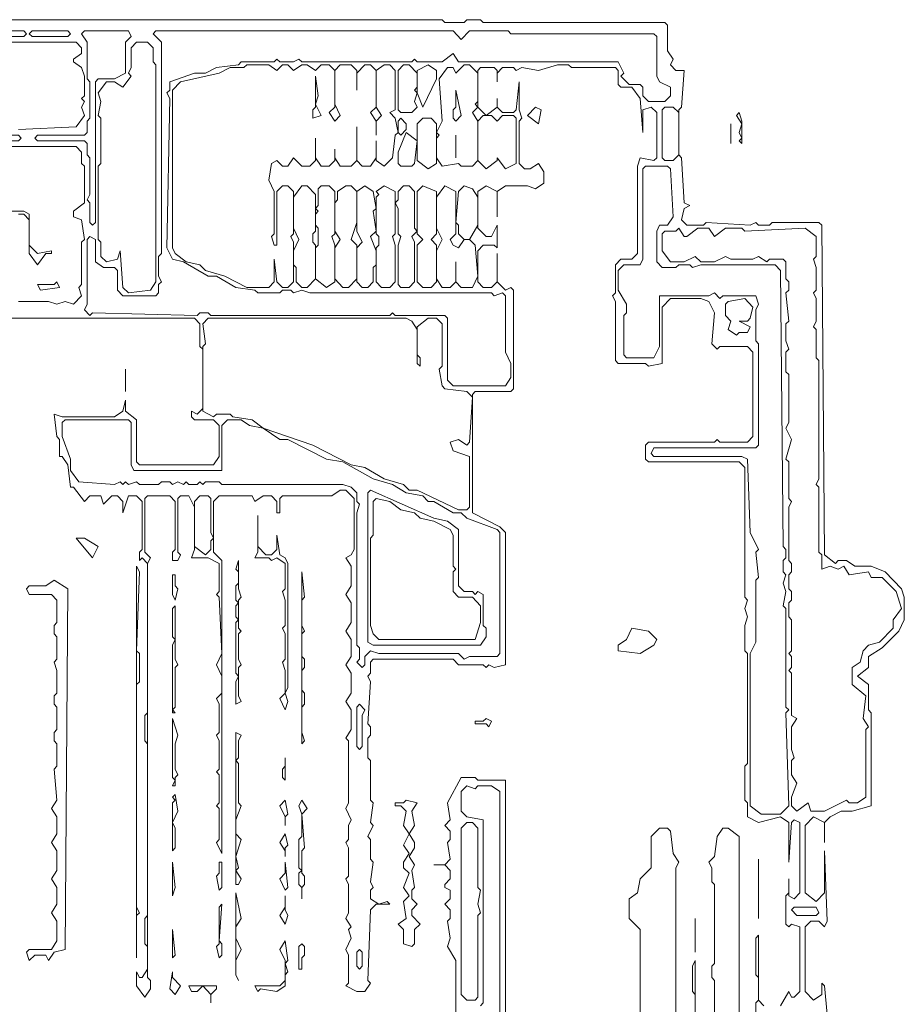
# Model space of a CAD drawing. Header units: millimetres. Extents: x -917 to 56469, y -4147 to 35647.
# Tile 5 of 5: x 43235 to 56469, y 20831 to 35563. Entities that reach past the tile are written whole.
import ezdxf

# ---------------------------------------------------------------- set-up
doc = ezdxf.new("R2010")
doc.units = ezdxf.units.MM
doc.layers.add('RASTER_CONTOURS', color=7, linetype='Continuous', lineweight=18, true_color=0x50555f)

msp = doc.modelspace()

# ---------------------------------------------------------------- linework, layer by layer
at = {"layer": 'RASTER_CONTOURS'}
for points in [[(55317, 20683), (55276, 21105), (55235, 21147), (55235, 20978), (55111, 20894), (54988, 21020), (54988, 21990), (55070, 22074), (55193, 22074), (55276, 21990), (55317, 22074), (55276, 23128), (55276, 22496), (55152, 22369), (54988, 22496), (54988, 23507), (55111, 23634), (55276, 23549), (55276, 23254), (55276, 23549), (55358, 23634), (55523, 23718), (55687, 23718), (55975, 23802), (55975, 25193), (55934, 25235), (55934, 25615), (55770, 25741), (55934, 25868), (55934, 26036), (56140, 26163), (56387, 26416), (56469, 26584), (56469, 26922), (56428, 27048), (56181, 27301), (55975, 27385), (55728, 27385), (55605, 27470), (55481, 27470), (55440, 27427), (55276, 27554), (55235, 32486), (55193, 32528), (54494, 32528), (54452, 32486), (54288, 32486), (54247, 32528), (54164, 32486), (53506, 32528), (53464, 32486), (53217, 32486), (53135, 32570), (53176, 32739), (53259, 32781), (53176, 32823), (53135, 33497), (53094, 33540), (53094, 34214), (53135, 34256), (53176, 34804), (53053, 34804), (52970, 34888), (53012, 34973), (52929, 35099), (52929, 35479), (52888, 35521), (50171, 35521), (50130, 35563), (49924, 35563), (49883, 35521), (49595, 35521), (49554, 35563), (37863, 35563)], [(42062, 35226), (44079, 35226), (44161, 35141), (44161, 35057), (44038, 34973), (44038, 34931), (44161, 34846), (44203, 34720), (44203, 34425), (44161, 34383), (44203, 34340), (44161, 34256), (44203, 34130), (44079, 33961), (43215, 33919)], [(41527, 31095), (45849, 31095), (45931, 31010), (45931, 30673), (45973, 30631), (45973, 29746), (45890, 29662), (45808, 29704), (45808, 29619), (45849, 29577), (46137, 29577), (46220, 29493), (46220, 29029), (46137, 28903), (45026, 28903), (44985, 28945), (44985, 29577), (44820, 29704), (44820, 29872), (44779, 29704), (44655, 29619), (43873, 29619), (43750, 29662), (43791, 29324), (43832, 29282), (43832, 29029), (43873, 29029), (43956, 28903), (43997, 28566), (44038, 28566), (44203, 28355), (44285, 28439), (44450, 28439), (44491, 28313), (44614, 28439), (44697, 28439), (44779, 28355), (44779, 28186), (44861, 28439), (44985, 28439), (45067, 28355), (45067, 27638), (45026, 27596), (45026, 27470), (45067, 27512), (45149, 27427), (45149, 25193), (45108, 25151), (45108, 24772), (45149, 24730), (45149, 22158), (45108, 22116), (45108, 21737), (45149, 21695), (45149, 21357), (45067, 21231), (45026, 21231), (44985, 21315), (44985, 21105), (45108, 20936), (45191, 21062), (45191, 21189), (45149, 21231), (45149, 27427), (45191, 27512), (45108, 27596), (45108, 28397), (45149, 28439), (45479, 28439), (45561, 28355), (45561, 27638), (45520, 27596), (45520, 27470), (45602, 27470), (45643, 27554), (45602, 27596), (45602, 28397), (45643, 28439), (45767, 28439), (45849, 28270), (45849, 27638), (45808, 27512), (46055, 27512), (46220, 27427), (46220, 27006), (46178, 26964), (46220, 26922), (46261, 26079), (46178, 25910), (46261, 25741), (46261, 25488), (46178, 25404), (46220, 25320), (46220, 24898), (46178, 24856), (46220, 24772), (46220, 24350), (46178, 24308), (46220, 24266), (46220, 23844), (46178, 23802), (46220, 23760), (46220, 23296), (46178, 23254), (46261, 23086), (46261, 27470), (46137, 27596), (46137, 28355), (46220, 28439), (46714, 28439), (46755, 28355), (46878, 28439), (47002, 28439), (47084, 28355), (47084, 28186), (47125, 28186), (47125, 28397), (47166, 28439), (47907, 28439), (48031, 28523), (48113, 28523), (48237, 28397), (48237, 27638), (48195, 27554), (48113, 27512), (48195, 27385), (48195, 27090), (48113, 26964), (48195, 26837), (48195, 26542), (48113, 26416), (48195, 26289), (48195, 26036), (48113, 25910), (48195, 25783), (48195, 25488), (48113, 25362), (48195, 25235), (48195, 24940), (48113, 24814), (48154, 24772), (48154, 23844), (48113, 23760), (48195, 23592), (48154, 23507), (48154, 23296), (48113, 23254), (48154, 23170), (48154, 22748), (48113, 22706), (48154, 22622), (48154, 22201), (48113, 22116), (48195, 21990), (48154, 21948), (48195, 21821), (48113, 21653), (48154, 21568), (48154, 21147), (48113, 21105), (48278, 21020), (48401, 21020), (48484, 21147), (48442, 21189), (48484, 22243), (48566, 22327), (48772, 22327), (48731, 22369), (48607, 22327), (48484, 22411), (48484, 22538), (48525, 22580), (48484, 22664), (48525, 22959), (48484, 23001), (48484, 23296), (48442, 23339), (48525, 23507), (48484, 23549), (48525, 23844), (48484, 23887), (48484, 24477), (48442, 24519), (48442, 24814), (48484, 24856), (48484, 24983), (48442, 25025), (48484, 25657), (48442, 25741), (48484, 25783), (48484, 25952), (48525, 25994), (49719, 25994), (49801, 25910), (50171, 25910), (50213, 25868), (50254, 25910), (50336, 25868), (50501, 25910), (50501, 27891), (50418, 27975), (50007, 28186), (50007, 29957), (50048, 29999), (50583, 29999), (50624, 30041), (50624, 31516), (50583, 31558), (50501, 31516), (50377, 31643), (50377, 32064), (50377, 31643), (50295, 31558), (50171, 31558), (50089, 31643), (50089, 32106), (50171, 32191), (50336, 32191), (50377, 32148), (50377, 32486), (50295, 32317), (50213, 32317), (50089, 32444), (50089, 32992), (50213, 33076), (50377, 32992), (50377, 32612), (50377, 32992), (50501, 33076), (50830, 33076), (50953, 33034), (51077, 33118), (51077, 33287), (50995, 33413), (50871, 33329), (50789, 33329), (50706, 33413), (50706, 34045), (50748, 34088), (50706, 34214), (50706, 34635), (50665, 34214), (50624, 34172), (50459, 34172), (50377, 34256), (50377, 34383), (50377, 34256), (50213, 34130), (50089, 34256), (50089, 34804), (50130, 34846), (50336, 34846), (50377, 34804), (50377, 34635), (50377, 34762), (50459, 34846), (50624, 34846), (50665, 34804), (50748, 34846), (50995, 34804), (51283, 34888), (51447, 34888), (51489, 34846), (52147, 34846), (52188, 34804), (52188, 34593), (52230, 34551), (52394, 34551), (52518, 34383), (52559, 33877), (52559, 34214), (52682, 34256), (52765, 34172), (52765, 33497), (52724, 33455), (52518, 33497), (52477, 33371), (52477, 32064), (52394, 31980), (52230, 31980), (52147, 31896), (52147, 31474), (52106, 31432), (52147, 31348), (52147, 30462), (52188, 30420), (52600, 30420), (52641, 30378), (52847, 30420), (52847, 31263), (52970, 31390), (53423, 31390), (53547, 31348), (53629, 31179), (53588, 30715), (53670, 30631), (53711, 30673), (54123, 30673), (54205, 30589), (54205, 29324), (54123, 29240), (53711, 29240), (53670, 29282), (53629, 29240), (52641, 29240), (52600, 29198), (52600, 28987), (52641, 28945), (54000, 28945), (54082, 28861), (54082, 26922), (54123, 26879), (54082, 26753), (54123, 26627), (54082, 26500), (54082, 26121), (54123, 26079), (54123, 24435), (54082, 24392), (54082, 23887), (54123, 23844), (54123, 23634), (54288, 23549), (54617, 23634), (54741, 23549), (54741, 22959), (54782, 23549), (54823, 23592), (54905, 23549), (54905, 22496), (54823, 22411), (54741, 22453), (54741, 22706), (54741, 22496), (54699, 22453), (54699, 22032), (54741, 21990), (54782, 22032), (54905, 21990), (54905, 21020), (54823, 20936), (54782, 20936), (54741, 21020), (54617, 20809)], [(38193, 33666), (44079, 33666), (44161, 33582), (44161, 33413), (44203, 33371), (44203, 32823), (44038, 32696), (44038, 32612), (44161, 32570), (44203, 32275), (44161, 32233), (44161, 31601), (44120, 31558), (44161, 31432), (44038, 31305), (43914, 31348), (43791, 31305), (43667, 31348), (43215, 31348)], [(43215, 32654), (43297, 32654), (43379, 32570), (43379, 32064), (43503, 31896), (43626, 32064), (43709, 32064), (43709, 32106), (43503, 32064), (43379, 32191), (43379, 32654), (43297, 32696), (42926, 32696)], [(50501, 15330), (50501, 24182), (50089, 24182), (50048, 24224), (49842, 24224), (49636, 23844), (49677, 23592), (49595, 23507), (49677, 23423), (49677, 23296), (49636, 23254), (49677, 23001), (49595, 22917), (49430, 22917), (49595, 22917), (49677, 22833), (49677, 22706), (49595, 22622), (49595, 22580), (49677, 22538), (49677, 22411), (49595, 22327), (49677, 22243), (49677, 22116), (49636, 22074), (49677, 21821), (49636, 21695), (49760, 21484), (49760, 20177)], [(50130, 20809), (50171, 20852), (50171, 23592), (49924, 23634), (49842, 23718), (49842, 24013), (49924, 24097), (50048, 24055), (50089, 24097), (50295, 24097), (50418, 24013), (50418, 11578)], [(53053, 18618), (53053, 22875), (53094, 22959), (53012, 23086), (52970, 23423), (52929, 23465), (52806, 23465), (52682, 23339), (52682, 22875), (52518, 22706), (52477, 22496), (52353, 22411), (52353, 22116), (52518, 21948), (52518, 19039)], [(54000, 18027), (54000, 23339), (53835, 23465), (53753, 23465), (53670, 23339), (53629, 23044), (53547, 22959), (53588, 22875), (53588, 22664), (53629, 22622), (53629, 21442), (53588, 21400), (53588, 21231), (53629, 21189), (53629, 18365)], [(54370, 20809), (54288, 20894), (54288, 21863), (54247, 21821), (54247, 21273), (54288, 21231), (54288, 20894), (54247, 20852), (54247, 19587)]]:
    msp.add_lwpolyline(points, dxfattribs=at)
for points in [[(42803, 35352), (42844, 35394), (43297, 35394), (43338, 35352), (43297, 35310), (42844, 35310)], [(43379, 35352), (43420, 35394), (43956, 35394), (43997, 35352), (43956, 35310), (43420, 35310)], [(44861, 35394), (44902, 35310), (44820, 35226), (44820, 34762), (44655, 34678), (44408, 34678), (44367, 34635), (44367, 32528), (44326, 32486), (44285, 32528), (44285, 32823), (44244, 32865), (44285, 32949), (44285, 33497), (44244, 33540), (44244, 33708), (44203, 33750), (43503, 33750), (43462, 33792), (43503, 33835), (44203, 33835), (44244, 33877), (44244, 34045), (44285, 34088), (44285, 34635), (44244, 34678), (44244, 35226), (44161, 35352), (44203, 35394)], [(44203, 31221), (44244, 31305), (44244, 32275), (44285, 32317), (44367, 32275), (44367, 31938), (44491, 31853), (44655, 31853), (44697, 31811), (44697, 31516), (44779, 31432), (45273, 31432), (45314, 31474), (45314, 31601), (45355, 31643), (45314, 31727), (45314, 32022), (45355, 32064), (45355, 35226), (45232, 35352), (45273, 35394), (49719, 35394), (49842, 35268), (49966, 35394), (50542, 35394), (50583, 35352), (52724, 35352), (52765, 35310), (52765, 34720), (52806, 34635), (52970, 34551), (52970, 34425), (52888, 34340), (52641, 34340), (52559, 34425), (52559, 34551), (52518, 34593), (52353, 34593), (52230, 34720), (52271, 34762), (52188, 34931), (49801, 34931), (49719, 35057), (49554, 34931), (49183, 34931), (49142, 34973), (49101, 34931), (47455, 34931), (47413, 34973), (47331, 34931), (47125, 34931), (47084, 34973), (47043, 34931), (46549, 34931), (46508, 34888), (46178, 34846), (46014, 34762), (45849, 34762), (45479, 34635), (45479, 34509), (45437, 34467), (45479, 34383), (45437, 32148), (45520, 31980), (45684, 31938), (46055, 31727), (46178, 31727), (46467, 31558), (46755, 31516), (46796, 31474), (47125, 31474), (47166, 31516), (47290, 31516), (47331, 31474), (47455, 31516), (47578, 31474), (50295, 31474), (50336, 31432), (50459, 31474), (50501, 31432), (50501, 30589), (50583, 30420), (50583, 30209), (50501, 30083), (49719, 30083), (49636, 30167), (49636, 31095), (49595, 31137), (48854, 31137), (48813, 31179), (48772, 31137), (46096, 31137), (46055, 31179), (45931, 31179), (45890, 31137), (44326, 31179), (44285, 31137)], [(45149, 35226), (45232, 35141), (45232, 34931), (45273, 34888), (45273, 31643), (45191, 31516), (44861, 31474), (44779, 31558), (44738, 32106), (44697, 31980), (44532, 31938), (44450, 32022), (44450, 32233), (44408, 32275), (44408, 33371), (44450, 33413), (44450, 34088), (44408, 34130), (44450, 34340), (44408, 34467), (44532, 34635), (44655, 34635), (44779, 34551), (44902, 34720), (44861, 34762), (44902, 34846), (44902, 35141), (44985, 35226)], [(48772, 34888), (48854, 34804), (48854, 34214), (48772, 34172), (48854, 34088), (48895, 33877), (48854, 33835), (48813, 33497), (48689, 33371), (48566, 33455), (48566, 33750), (48566, 33497), (48484, 33371), (48360, 33371), (48278, 33455), (48278, 33961), (48278, 33455), (48195, 33371), (48031, 33371), (47948, 33497), (47948, 33624), (47948, 33455), (47866, 33371), (47743, 33371), (47660, 33497), (47660, 33792), (47660, 33455), (47578, 33371), (47455, 33371), (47331, 33497), (47249, 33371), (47166, 33371), (47084, 33455), (47002, 33413), (46961, 33160), (47043, 32992), (47043, 32359), (47002, 32317), (47043, 32191), (47084, 32191), (47084, 32992), (47166, 33076), (47249, 33076), (47331, 32992), (47331, 32359), (47290, 32317), (47331, 32233), (47331, 31643), (47249, 31558), (47166, 31558), (47084, 31643), (47043, 31980), (47043, 31643), (46961, 31558), (46631, 31558), (46302, 31727), (46014, 31811), (45931, 31896), (45726, 31938), (45561, 32064), (45520, 32148), (45520, 34509), (45643, 34635), (46220, 34762), (46384, 34846), (46590, 34846), (46631, 34888), (46961, 34888), (47084, 34804), (47166, 34888), (47249, 34888), (47331, 34804), (47455, 34888), (47537, 34888), (47660, 34804), (47743, 34888), (47866, 34888), (47948, 34804), (47948, 34256), (47866, 34172), (47948, 34045), (48031, 34130), (47948, 34298), (47948, 34804), (48031, 34888), (48195, 34888), (48278, 34804), (48278, 34509), (48278, 34762), (48401, 34888), (48484, 34888), (48566, 34804), (48566, 34256), (48484, 34172), (48566, 34045), (48566, 33835), (48566, 34045), (48648, 34130), (48566, 34256), (48566, 34804), (48689, 34888)], [(48978, 34888), (49060, 34888), (49183, 34762), (49183, 34551), (49142, 34509), (49183, 34467), (49142, 34340), (49183, 34256), (49101, 34172), (48936, 34172), (48895, 34214), (48895, 34804)], [(49348, 34888), (49472, 34804), (49472, 34678), (49266, 34256), (49183, 34467), (49183, 34804)], [(49966, 34888), (50089, 34762), (50089, 34340), (50048, 34298), (50089, 34256), (50007, 34172), (50089, 34045), (50089, 33455), (50007, 33371), (49842, 33371), (49801, 33413), (49554, 33371), (49472, 33497), (49472, 33792), (49513, 33835), (49472, 33877), (49554, 34045), (49513, 34678), (49636, 34846), (49719, 34846), (49760, 34762), (49883, 34888)], [(47660, 34720), (47660, 34256), (47619, 34214), (47619, 34088), (47743, 34130), (47660, 34298), (47702, 34425)], [(49760, 34509), (49760, 34256), (49719, 34214), (49719, 34088), (49760, 34045), (49842, 34130)], [(50953, 34256), (50830, 34130), (50995, 34003), (51036, 34214)], [(52888, 34256), (53012, 34256), (53094, 34172), (53094, 33540), (53012, 33455), (52888, 33455), (52847, 33497), (52847, 34214)], [(48936, 34088), (49019, 34003), (49019, 33919), (48936, 33835), (48895, 33877), (48895, 34045)], [(49266, 34088), (49389, 34088), (49472, 34003), (49472, 33413), (49348, 33329), (49183, 33455), (49183, 34003)], [(50171, 34130), (50295, 34130), (50377, 34045), (50459, 34130), (50624, 34130), (50665, 34088), (50665, 33413), (50501, 33329), (50377, 33497), (50377, 33455), (50213, 33329), (50089, 33455), (50089, 34045)], [(54000, 34172), (53958, 34130), (54041, 34003), (54000, 33877), (54041, 33792), (54000, 33750), (54041, 33708), (54041, 34045)], [(53876, 34003), (53876, 33708)], [(41856, 33792), (41897, 33835), (43215, 33835), (43256, 33792), (43215, 33750), (41897, 33750)], [(49019, 33877), (49183, 33750), (49142, 33413), (49101, 33371), (48936, 33371), (48895, 33413), (48895, 33582)], [(49760, 33835), (49760, 33497)], [(52600, 33371), (52929, 33371), (52970, 33329), (53012, 32612), (52929, 32486), (52806, 32486), (52765, 32401), (52765, 31938), (52847, 31853), (53053, 31853), (53094, 31896), (53259, 31896), (53300, 31853), (53423, 31896), (54535, 31896), (54617, 31811), (54658, 27680), (54699, 27638), (54699, 27512), (54658, 27470), (54658, 27301), (54699, 27259), (54658, 27132), (54699, 27006), (54658, 26795), (54699, 26753), (54699, 25278), (54741, 25235), (54699, 25193), (54741, 23802), (54617, 23676), (54329, 23676), (54164, 23802), (54164, 26079), (54247, 26247), (54247, 27175), (54288, 27217), (54247, 27596), (54288, 27638), (54164, 27891), (54123, 28987), (54041, 29029), (52724, 29029), (52682, 29071), (52724, 29156), (54247, 29156), (54288, 29198), (54288, 30715), (54247, 30757), (54247, 31221), (54288, 31305), (54247, 31432), (53753, 31432), (53711, 31390), (53629, 31474), (53547, 31432), (52806, 31432), (52806, 30673), (52724, 30505), (52312, 30505), (52271, 30547), (52271, 31137), (52312, 31179), (52312, 31305), (52188, 31516), (52188, 31811), (52271, 31896), (52518, 31896), (52559, 31980), (52559, 33329)], [(47455, 33076), (47537, 33076), (47660, 32949), (47660, 32401), (47619, 32359), (47619, 32233), (47660, 32191), (47660, 31685), (47537, 31558), (47455, 31558), (47372, 31643), (47372, 31853), (47331, 31896), (47331, 32106), (47413, 32275), (47331, 32444), (47331, 32907)], [(47743, 33076), (47866, 33076), (47948, 32992), (47948, 32359), (47907, 32317), (47948, 32191), (47948, 31643), (47825, 31558), (47660, 31685), (47660, 32148), (47702, 32191), (47702, 32444), (47660, 32486), (47660, 32654), (47702, 32696), (47660, 32739), (47702, 32781), (47702, 33034)], [(48113, 33076), (48195, 33076), (48278, 32992), (48278, 32528), (48195, 32275), (48278, 32191), (48278, 31685), (48154, 31558), (48072, 31558), (47948, 31685), (47948, 32148), (48031, 32275), (47948, 32401), (47948, 32823), (47990, 32865), (47990, 32992)], [(48401, 33076), (48525, 32992), (48566, 32739), (48525, 32696), (48566, 32401), (48484, 32317), (48566, 32106), (48566, 31896), (48525, 31853), (48525, 31643), (48442, 31558), (48360, 31558), (48278, 31643), (48278, 32148), (48360, 32233), (48278, 32401), (48278, 32992)], [(48689, 33076), (48854, 32992), (48854, 32359), (48813, 32317), (48854, 32191), (48854, 31643), (48772, 31558), (48648, 31558), (48566, 31643), (48566, 32148), (48607, 32191), (48607, 32317), (48566, 32359), (48566, 32907), (48607, 32949), (48566, 32992)], [(48978, 33076), (49060, 33076), (49142, 32992), (49142, 32444), (49183, 32401), (49101, 32317), (49142, 32233), (49142, 31643), (49060, 31558), (48936, 31558), (48895, 31601), (48895, 32191), (48936, 32317), (48895, 32359), (48895, 32739), (48854, 32823), (48895, 32865), (48895, 32992)], [(49266, 33076), (49472, 32992), (49472, 32359), (49389, 32275), (49472, 32191), (49472, 31643), (49389, 31558), (49266, 31558), (49183, 31643), (49183, 32191), (49266, 32275), (49183, 32359), (49183, 32992)], [(49595, 33076), (49760, 32992), (49760, 32359), (49677, 32275), (49719, 32191), (49801, 32148), (49883, 32275), (49966, 32275), (50048, 32191), (50089, 31727), (50007, 31558), (49842, 31558), (49760, 31643), (49760, 31938), (49760, 31643), (49677, 31558), (49554, 31558), (49472, 31685), (49472, 32106), (49554, 32275), (49472, 32444), (49472, 32907)], [(49883, 33076), (50007, 33034), (50089, 32907), (50089, 32486), (49966, 32275), (49883, 32275), (49801, 32359), (49801, 32486), (49760, 32528), (49801, 32992)], [(52888, 32401), (53053, 32401), (53094, 32444), (53176, 32317), (53217, 32317), (53382, 32444), (53547, 32444), (53629, 32317), (53794, 32444), (54041, 32444), (54082, 32401), (54988, 32444), (55152, 32317), (55152, 32022), (55111, 31980), (55152, 31853), (55152, 31516), (55111, 31474), (55152, 31390), (55152, 31053), (55111, 30968), (55152, 30926), (55152, 30505), (55193, 30462), (55193, 28692), (55152, 28608), (55193, 28566), (55193, 27596), (55235, 27554), (55235, 27343), (55358, 27385), (55481, 27343), (55564, 27385), (55646, 27259), (55934, 27301), (55975, 27217), (56140, 27217), (56346, 27006), (56428, 26753), (56305, 26584), (56305, 26458), (56099, 26247), (55934, 26205), (55852, 26121), (55811, 25952), (55687, 25868), (55687, 25615), (55893, 25446), (55852, 25109), (55934, 24983), (55893, 24940), (55893, 23929), (55770, 23844), (55646, 23844), (55605, 23887), (55276, 23718), (55070, 23718), (55029, 23844), (54864, 23718), (54782, 23802), (54782, 23929), (54864, 24140), (54782, 24266), (54782, 24477), (54823, 24519), (54782, 24645), (54782, 24983), (54864, 25109), (54782, 25151), (54782, 25783), (54741, 25826), (54782, 25868), (54782, 26036), (54741, 26079), (54782, 26121), (54782, 26584), (54741, 26627), (54741, 26837), (54782, 26879), (54782, 27006), (54741, 27048), (54741, 27259), (54782, 27301), (54782, 27427), (54741, 27470), (54741, 28270), (54782, 28355), (54741, 28397), (54741, 28945), (54699, 28987), (54782, 29282), (54699, 29451), (54741, 29535), (54741, 30252), (54699, 30294), (54699, 30589), (54741, 30631), (54699, 30757), (54699, 31010), (54741, 31053), (54699, 31474), (54741, 31516), (54741, 31643), (54699, 31685), (54699, 31938), (54658, 31980), (54452, 31980), (54411, 31938), (54288, 32022), (54205, 31980), (53876, 31980), (53794, 32022), (53629, 31938), (53423, 31938), (53341, 32022), (53176, 31938), (52970, 31938), (52847, 32106), (52847, 32359)], [(43832, 31558), (43791, 31643), (43750, 31601), (43503, 31601), (43544, 31516)], [(53835, 31348), (54082, 31390), (54205, 31263), (54164, 31095), (54123, 31053), (54000, 31053), (54164, 30968), (54123, 30884), (54000, 30884), (53958, 30842), (53835, 30926), (53876, 31053), (53794, 31137), (53794, 31305)], [(45973, 31010), (46055, 31095), (49019, 31095), (49101, 31053), (49183, 30926), (49183, 30420), (49225, 30378), (49225, 30505), (49183, 30547), (49183, 30968), (49348, 31095), (49472, 31095), (49554, 31010), (49554, 30378), (49513, 30336), (49554, 30083), (49595, 30041), (49924, 29999), (50007, 29914), (49966, 29240), (49924, 29198), (49801, 29282), (49677, 29240), (49719, 29114), (49966, 29029), (49966, 28270), (49924, 28228), (49801, 28228), (49183, 28523), (49060, 28523), (48978, 28608), (48689, 28692), (48401, 28861), (48195, 28903), (47619, 29198), (46878, 29451), (46714, 29577), (46425, 29619), (46384, 29662), (46178, 29662), (46137, 29619), (45973, 29704), (45973, 30673), (46014, 30715)], [(44820, 30336), (44820, 29999)], [(43873, 29535), (43914, 29577), (44861, 29577), (44902, 29535), (44902, 28903), (44944, 28818), (46261, 28818), (46261, 29493), (46343, 29577), (46549, 29577), (46672, 29493), (46878, 29451), (47125, 29282), (47249, 29282), (47825, 28987), (48072, 28945), (48525, 28692), (48813, 28608), (49019, 28481), (49266, 28439), (49348, 28355), (49430, 28355), (49719, 28186), (49842, 28186), (49924, 28102), (50377, 27933), (50418, 27891), (50418, 26079), (50377, 26036), (49966, 26036), (49883, 25994), (49801, 26079), (48607, 26079), (48484, 26121), (48401, 26036), (48401, 25910), (48360, 25868), (48278, 25952), (48319, 25994), (48319, 26163), (48278, 26205), (48278, 28186), (48319, 28313), (48278, 28355), (48278, 28481), (48195, 28566), (48072, 28608), (46261, 28608), (46220, 28650), (46014, 28650), (45973, 28608), (45931, 28650), (45890, 28608), (45767, 28608), (45726, 28650), (45684, 28608), (45602, 28650), (45520, 28608), (45479, 28650), (45355, 28650), (45314, 28608), (45026, 28608), (44985, 28650), (44861, 28608), (44820, 28650), (44779, 28608), (44738, 28650), (44655, 28608), (44120, 28650), (43997, 28818), (43997, 28987), (43873, 29324)], [(45931, 28439), (46055, 28439), (46096, 28397), (46096, 27891), (46137, 27807), (46096, 27765), (46096, 27638), (46014, 27554), (45849, 27680), (45849, 28355)], [(48484, 28523), (48442, 28481), (48442, 26247), (48525, 26205), (50130, 26205), (50213, 26331), (50213, 26458), (50171, 26500), (50171, 26964), (50089, 27006), (50048, 26964), (50007, 27006), (49883, 27006), (49801, 27090), (49801, 27933), (49636, 28060), (49430, 28102)], [(48566, 28397), (48772, 28355), (48936, 28228), (49142, 28186), (49225, 28102), (49430, 28060), (49677, 27933), (49719, 27849), (49719, 27385), (49760, 27343), (49719, 27301), (49719, 27006), (49801, 26922), (50007, 26922), (50130, 26795), (50130, 26542), (50048, 26289), (48607, 26289), (48525, 26374), (48484, 26500), (48484, 27807), (48525, 27849), (48525, 28355)], [(46796, 28144), (46796, 27596), (46755, 27512), (46961, 27512), (47002, 27470), (47084, 27512), (47208, 27427), (47208, 27048), (47166, 27006), (47208, 26879), (47208, 26500), (47166, 26458), (47208, 26374), (47208, 25994), (47166, 25952), (47208, 25826), (47208, 25488), (47125, 25404), (47208, 25235), (47249, 25362), (47208, 25488), (47249, 25573), (47249, 27427), (47208, 27512), (47125, 27554), (47084, 27849), (47084, 27638), (47002, 27554), (46919, 27554), (46796, 27680)], [(44079, 27807), (44326, 27512), (44408, 27680), (44203, 27807)], [(46508, 27470), (46467, 27343), (46508, 27301), (46508, 27132), (46467, 27090), (46467, 26879), (46508, 26837), (46467, 26795), (46467, 26627), (46508, 26584), (46467, 26542), (46467, 25783), (46508, 25741), (46467, 25657), (46467, 25320), (46549, 25362), (46508, 25446), (46508, 25868), (46549, 25910), (46508, 25994), (46508, 26374), (46549, 26416), (46508, 26458), (46508, 26879), (46549, 26922), (46508, 27048)], [(44985, 27385), (44985, 21526), (44985, 22158), (45026, 22201), (44985, 22285), (44985, 25615), (45026, 25657), (45026, 26079), (44985, 26121), (45026, 27301)], [(45520, 27259), (45520, 26964), (45561, 26879), (45602, 27048), (45561, 27090), (45561, 27259)], [(47455, 27301), (47455, 24730), (47496, 24772), (47455, 24898), (47455, 25278), (47496, 25320), (47496, 25488), (47455, 25531), (47455, 25826), (47496, 25868), (47496, 25994), (47455, 26036), (47455, 26374), (47496, 26416), (47455, 26500), (47455, 26879), (47496, 26922)], [(43750, 27175), (43626, 27090), (43379, 27090), (43338, 27048), (43379, 26964), (43709, 26964), (43791, 26879), (43791, 26542), (43750, 26500), (43750, 26374), (43791, 26331), (43791, 25994), (43750, 25952), (43791, 25826), (43791, 25488), (43750, 25446), (43750, 25320), (43791, 25278), (43791, 24940), (43750, 24898), (43750, 24772), (43791, 24730), (43791, 24392), (43750, 24350), (43791, 23887), (43709, 23760), (43791, 23634), (43791, 23381), (43709, 23254), (43791, 23128), (43791, 22833), (43709, 22706), (43791, 22580), (43791, 22327), (43709, 22201), (43791, 22074), (43791, 21779), (43709, 21653), (43379, 21653), (43338, 21610), (43379, 21484), (43462, 21568), (43626, 21568), (43667, 21484), (43750, 21610), (43914, 21653), (43956, 27048)], [(45561, 26795), (45520, 26753), (45520, 26331), (45561, 26289), (45520, 26205), (45520, 25193), (45561, 25193), (45520, 25235), (45561, 25278), (45561, 25868), (45602, 25910), (45561, 25994)], [(52188, 26121), (52518, 26079), (52724, 26205), (52765, 26289), (52641, 26416), (52394, 26458), (52312, 26289), (52188, 26205)], [(48319, 25320), (48401, 25235), (48360, 25151), (48360, 24688), (48319, 24645), (48278, 24688), (48278, 25278)], [(45520, 25109), (45520, 24224), (45561, 24182), (45520, 24097), (45561, 24097), (45561, 24224), (45602, 24266), (45561, 24350), (45561, 24730), (45602, 24856)], [(50295, 25067), (50213, 25109), (50171, 25067), (50048, 25067), (50048, 25025), (50213, 25025), (50254, 24983)], [(46467, 24898), (46467, 22622), (46508, 22622), (46549, 22706), (46467, 22833), (46508, 22875), (46467, 23044), (46549, 23296), (46467, 23381), (46467, 23592), (46549, 23802), (46508, 23844), (46508, 24435), (46467, 24477), (46508, 24519), (46508, 24772), (46549, 24856)], [(47208, 24519), (47208, 24392), (47166, 24350), (47166, 24224), (47208, 24182)], [(45561, 23971), (45520, 23929), (45561, 23887), (45520, 23844), (45520, 23128), (45561, 23170), (45561, 23465), (45520, 23549), (45602, 23718)], [(47208, 23887), (47125, 23802), (47208, 23634), (47208, 23507), (47208, 23634), (47249, 23676)], [(47455, 23887), (47413, 23802), (47455, 23676), (47455, 23339), (47413, 23296), (47413, 22875), (47455, 22833), (47413, 22791), (47413, 22622), (47455, 22580), (47455, 22411), (47455, 22580), (47496, 22622), (47496, 22748), (47455, 22791), (47455, 23128), (47496, 23170), (47455, 23676), (47537, 23760)], [(49019, 23887), (48978, 23844), (48854, 23844), (48854, 23802), (48936, 23802), (49019, 23718), (48978, 23507), (49060, 23381), (48978, 23212), (49060, 23086), (48978, 22959), (48978, 22875), (49060, 22791), (48978, 22580), (49060, 22453), (48978, 22369), (49019, 22116), (48895, 22032), (48978, 21948), (48978, 21737), (49101, 21695), (49142, 21737), (49142, 21948), (49225, 22032), (49101, 22158), (49101, 22243), (49183, 22327), (49101, 22411), (49101, 22538), (49142, 22580), (49101, 22833), (49142, 22917), (49060, 23044), (49142, 23170), (49142, 23254), (49060, 23381), (49142, 23507), (49101, 23718), (49183, 23844)], [(49924, 23549), (50007, 23549), (50089, 23465), (50089, 22580), (50130, 22538), (50089, 22327), (50130, 22201), (50089, 22158), (50089, 20936), (50048, 20894), (49924, 20894), (49842, 20978), (49842, 23465)], [(47208, 23381), (47125, 23254), (47208, 23128), (47208, 23044), (47208, 23170), (47249, 23212)], [(54288, 23001), (54288, 22116)], [(45520, 22959), (45520, 22453), (45561, 22580)], [(46261, 22959), (46220, 22959), (46220, 22791), (46178, 22748), (46220, 22538), (46261, 22580)], [(47208, 22959), (47208, 22791), (47125, 22706), (47208, 22538), (47249, 22580)], [(46467, 22496), (46467, 21273), (46508, 21189), (46467, 21273), (46467, 21484), (46549, 21653), (46467, 21821), (46467, 21990), (46549, 22116)], [(47208, 22453), (47208, 22285), (47125, 22158), (47208, 22032), (47249, 22158), (47208, 22243)], [(46261, 22327), (46220, 22285), (46220, 21737), (46178, 21695), (46220, 21526), (46261, 21568), (46261, 21737), (46220, 21779)], [(54782, 22243), (54823, 22285), (55152, 22285), (55193, 22201), (55152, 22158), (54864, 22158)], [(53341, 22116), (53341, 21610)], [(45520, 21948), (45520, 21526), (45561, 21568)], [(47208, 21779), (47125, 21653), (47208, 21484), (47208, 21189), (47125, 21105), (46755, 21105), (46796, 21020), (46837, 21062), (47084, 21020), (47208, 21105), (47208, 21273), (47249, 21315), (47208, 21442), (47249, 21484)], [(47455, 21737), (47413, 21695), (47413, 21357), (47455, 21357), (47455, 21526), (47496, 21568), (47496, 21695)], [(48319, 21653), (48360, 21610), (48360, 21400), (48319, 21357), (48278, 21400), (48278, 21610)], [(53341, 21484), (53300, 21400), (53300, 21020), (53341, 20978), (53341, 20599), (53300, 20557), (53300, 20388), (53341, 20346), (53341, 19671), (53300, 19629), (53341, 19081)], [(45520, 21315), (45479, 21062), (45561, 20978), (45643, 21105), (45520, 21231)], [(45767, 21105), (45808, 21020), (45890, 21020), (45973, 21105), (46096, 20978), (46096, 20852), (46096, 20978), (46178, 21062), (46178, 21105)]]:
    msp.add_lwpolyline(points, close=True, dxfattribs=at)

doc.saveas('drawing.dxf')
